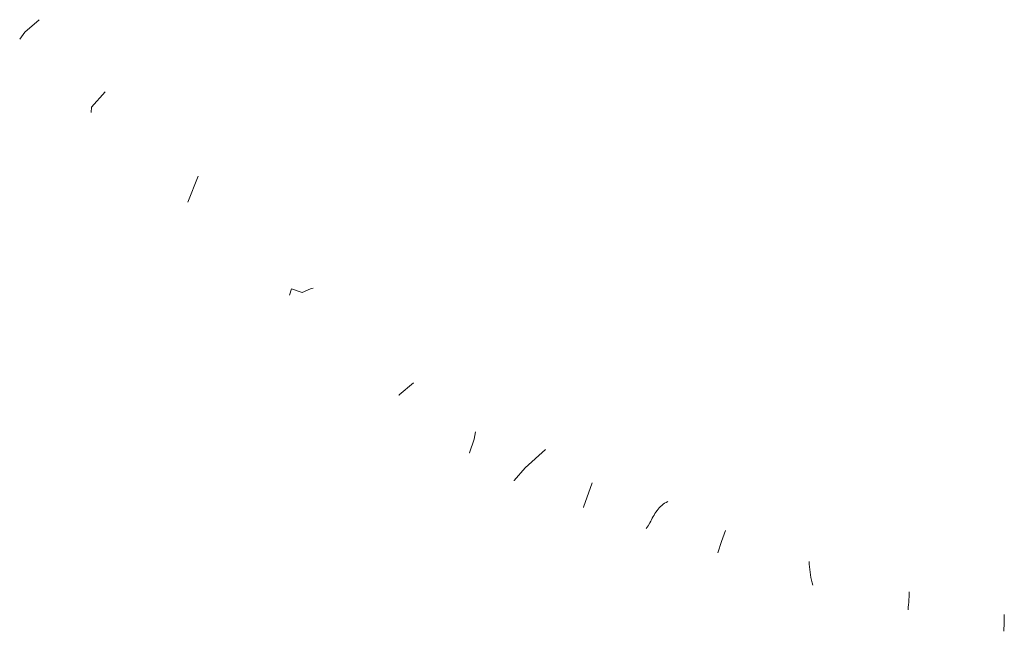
# Model space of a CAD drawing. Header units: metres. Extents: x 416209 to 416484, y 76215 to 76510.
# Tile 2 of 4: x 416209 to 416265, y 76475 to 76510. Entities that reach past the tile are written whole.
import ezdxf

# ---------------------------------------------------------------- set-up
doc = ezdxf.new("R2010")
doc.units = ezdxf.units.M
doc.layers.add('Primary Contours', color=7, linetype='Continuous', lineweight=9, true_color=0xc0c0c0)
doc.layers.add('Secondary Contours', color=7, linetype='Continuous', lineweight=9, true_color=0xc0c0c0)

msp = doc.modelspace()

# ---------------------------------------------------------------- linework, layer by layer
at = {"layer": 'Primary Contours'}
for p, q in [((416213.9364103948, 76505.81769652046, 279.8348036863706), (416213.1660886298, 76504.9536124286, 279.8348036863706)), ((416213.1660886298, 76504.9536124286, 279.8348036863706), (416213.1484889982, 76504.66171192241, 279.8348036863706)), ((416224.4858379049, 76494.66820905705, 278.8348036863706), (416224.3741846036, 76494.30512588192, 278.8348036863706)), ((416225.1003411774, 76494.44792691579, 278.8348036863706), (416224.4858379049, 76494.66820905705, 278.8348036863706)), ((416225.5782152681, 76494.65378654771, 278.8348036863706), (416225.1003411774, 76494.44792691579, 278.8348036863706)), ((416225.7109682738, 76494.69855699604, 278.8348036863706), (416225.5782152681, 76494.65378654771, 278.8348036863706)), ((416234.905825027, 76486.55232840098, 277.8348036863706), (416234.8298349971, 76486.14581098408, 277.8348036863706)), ((416234.8298349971, 76486.14581098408, 277.8348036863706), (416234.5652238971, 76485.37652167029, 277.8348036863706)), ((416234.5652238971, 76485.37652167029, 277.8348036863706), (416234.5562846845, 76485.36902078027, 277.8348036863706)), ((416241.5052416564, 76483.66877486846, 276.8348036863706), (416241.0318580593, 76482.2954777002, 276.8348036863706)), ((416241.0318580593, 76482.2954777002, 276.8348036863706), (416241.0235849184, 76482.26993116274, 276.8348036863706)), ((416249.054816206, 76480.97008823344, 275.8348036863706), (416248.8381316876, 76480.34028985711, 275.8348036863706)), ((416248.8381316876, 76480.34028985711, 275.8348036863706), (416248.6187837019, 76479.7114120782, 275.8348036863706)), ((416259.4572809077, 76477.4959144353, 274.8348036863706), (416259.4579822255, 76477.34948595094, 274.8348036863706)), ((416259.4465884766, 76477.05669288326, 274.8348036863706), (416259.4367482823, 76476.91054504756, 274.8348036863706)), ((416259.4539596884, 76477.20301490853, 274.8348036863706), (416259.4465884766, 76477.05669288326, 274.8348036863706)), ((416259.4579822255, 76477.34948595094, 274.8348036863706), (416259.4539596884, 76477.20301490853, 274.8348036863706)), ((416259.4118796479, 76476.61860014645, 274.8348036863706), (416259.3976038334, 76476.47279475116, 274.8348036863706)), ((416259.4250307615, 76476.76450538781, 274.8348036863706), (416259.4118796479, 76476.61860014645, 274.8348036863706)), ((416259.4367482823, 76476.91054504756, 274.8348036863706), (416259.4250307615, 76476.76450538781, 274.8348036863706))]:
    msp.add_line(p, q, dxfattribs=at)
at = {"layer": 'Secondary Contours'}
for p, q in [((416210.2124637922, 76509.9124339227, 280.3348036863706), (416209.3992741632, 76509.20172068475, 280.3348036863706)), ((416209.3992741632, 76509.20172068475, 280.3348036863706), (416209.1066392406, 76508.80017740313, 280.3348036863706)), ((416219.2127040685, 76501.05079289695, 279.3348036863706), (416218.6324243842, 76499.57213484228, 279.3348036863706)), ((416231.3992752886, 76489.33766751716, 278.3348036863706), (416230.5945168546, 76488.64662577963, 278.3348036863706)), ((416230.5945168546, 76488.64662577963, 278.3348036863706), (416230.5863082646, 76488.60947362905, 278.3348036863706)), ((416238.8661197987, 76485.55850705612, 277.3348036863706), (416237.7216466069, 76484.51511856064, 277.3348036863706)), ((416237.7216466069, 76484.51511856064, 277.3348036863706), (416237.0926100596, 76483.80900366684, 277.3348036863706)), ((416237.0926100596, 76483.80900366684, 277.3348036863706), (416237.076962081, 76483.79491416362, 277.3348036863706)), ((416245.6182863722, 76482.51012178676, 276.3348036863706), (416245.5369793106, 76482.45134688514, 276.3348036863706)), ((416245.7027532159, 76482.56427047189, 276.3348036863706), (416245.6182863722, 76482.51012178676, 276.3348036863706)), ((416245.7899582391, 76482.61387746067, 276.3348036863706), (416245.7027532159, 76482.56427047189, 276.3348036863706)), ((416245.1269293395, 76482.01385616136, 276.3348036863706), (416245.0710251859, 76481.93053976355, 276.3348036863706)), ((416245.1860384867, 76482.09493088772, 276.3348036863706), (416245.1269293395, 76482.01385616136, 276.3348036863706)), ((416245.24864109, 76482.17333919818, 276.3348036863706), (416245.1860384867, 76482.09493088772, 276.3348036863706)), ((416245.3149619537, 76482.24862528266, 276.3348036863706), (416245.24864109, 76482.17333919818, 276.3348036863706)), ((416245.385140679, 76482.3203258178, 276.3348036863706), (416245.3149619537, 76482.24862528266, 276.3348036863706)), ((416245.4591857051, 76482.38801028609, 276.3348036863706), (416245.385140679, 76482.3203258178, 276.3348036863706)), ((416245.5369793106, 76482.45134688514, 276.3348036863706), (416245.4591857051, 76482.38801028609, 276.3348036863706)), ((416244.7858626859, 76481.40086991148, 276.3348036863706), (416244.6780970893, 76481.23841323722, 276.3348036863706)), ((416244.8287877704, 76481.49156825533, 276.3348036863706), (416244.7858626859, 76481.40086991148, 276.3348036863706)), ((416244.8732219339, 76481.58152706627, 276.3348036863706), (416244.8287877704, 76481.49156825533, 276.3348036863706)), ((416244.9193977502, 76481.67060580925, 276.3348036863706), (416244.8732219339, 76481.58152706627, 276.3348036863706)), ((416244.9675713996, 76481.75861875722, 276.3348036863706), (416244.9193977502, 76481.67060580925, 276.3348036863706)), ((416245.0180118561, 76481.84535315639, 276.3348036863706), (416244.9675713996, 76481.75861875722, 276.3348036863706)), ((416245.0710251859, 76481.93053976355, 276.3348036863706), (416245.0180118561, 76481.84535315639, 276.3348036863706)), ((416244.6780970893, 76481.23841323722, 276.3348036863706), (416244.5736844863, 76481.07404442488, 276.3348036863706)), ((416253.7950083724, 76479.21354406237, 275.3348036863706), (416253.8025001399, 76479.06152855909, 275.3348036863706)), ((416253.8025001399, 76479.06152855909, 275.3348036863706), (416253.8133363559, 76478.90972762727, 275.3348036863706)), ((416253.8133363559, 76478.90972762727, 275.3348036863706), (416253.8278512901, 76478.75825246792, 275.3348036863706)), ((416253.8278512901, 76478.75825246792, 275.3348036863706), (416253.846389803, 76478.60727141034, 275.3348036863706)), ((416253.846389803, 76478.60727141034, 275.3348036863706), (416253.8693284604, 76478.45685041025, 275.3348036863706)), ((416253.8693284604, 76478.45685041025, 275.3348036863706), (416253.897059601, 76478.30717948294, 275.3348036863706)), ((416253.897059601, 76478.30717948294, 275.3348036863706), (416253.9299410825, 76478.1585960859, 275.3348036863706)), ((416253.9299410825, 76478.1585960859, 275.3348036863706), (416253.9683310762, 76478.0113733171, 275.3348036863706)), ((416253.9683310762, 76478.0113733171, 275.3348036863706), (416254.0125404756, 76477.86587618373, 275.3348036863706)), ((416264.8454074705, 76476.21144449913, 274.3348036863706), (416264.8298103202, 76475.73352092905, 274.3348036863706)), ((416264.8298103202, 76475.73352092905, 274.3348036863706), (416264.8198313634, 76475.25545254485, 274.3348036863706))]:
    msp.add_line(p, q, dxfattribs=at)

doc.saveas('drawing.dxf')
